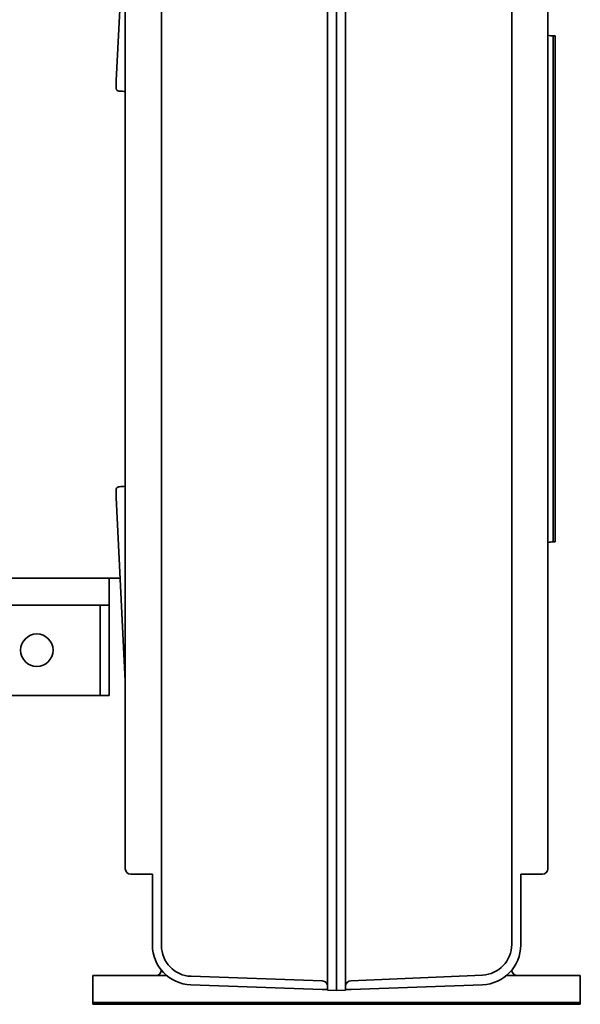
# Model space of a CAD drawing. Header units: millimetres. Extents: x 433 to 1247, y 168 to 1020.
# Tile 3 of 4: x 936 to 1247, y 168 to 713. Entities that reach past the tile are written whole.
import ezdxf

# ---------------------------------------------------------------- set-up
doc = ezdxf.new("R2010")
doc.units = ezdxf.units.MM
doc.header["$LTSCALE"] = 4
doc.layers.add('Krawędzie widoczne(ISO)', color=7, linetype='Continuous', lineweight=35, true_color=0x262659)

msp = doc.modelspace()

# ---------------------------------------------------------------- linework, layer by layer
at = {"layer": 'Krawędzie widoczne(ISO)'}
for p, q in [((995, 885.3), (995, 243.3)), ((1229, 885.3), (1229, 243.3)), ((1107, 873.02), (1107, 564.07)), ((1112, 873.13), (1112, 564.06)), ((1117, 564.07), (1117, 873.02)), ((1015, 565.27), (1015, 856.47)), ((1209, 856), (1209, 565.3)), ((995, 781.53), (989.97, 679.71)), ((1231.9, 424.3), (1231.9, 704.3)), ((1232, 704.2), (1231.9, 704.3)), ((1232, 424.3), (1232, 704.3)), ((1232, 704.3), (1233, 704.3)), ((1233, 704.3), (1233, 424.3)), ((1015, 297.19), (1015, 565.27)), ((1107, 564.07), (1107, 278.95)), ((1112, 564.06), (1112, 278.82)), ((1117, 278.95), (1117, 564.07)), ((1209, 565.3), (1209, 297.71)), ((989.97, 448.84), (995, 347.08)), ((1232, 424.4), (1231.9, 424.3)), ((1232, 424.3), (1233, 424.3)), ((433, 404.24), (992.17, 404.24)), ((986, 404.24), (986, 399.3)), ((986, 389.3), (986, 399.3)), ((566, 389.3), (986, 389.3)), ((981, 389.3), (981, 383.19)), ((986, 389.3), (986, 383.19)), ((981, 373.26), (981, 383.19)), ((986, 383.19), (986, 373.26)), ((981, 373.26), (981, 339.37)), ((986, 373.26), (986, 339.37)), ((981, 339.3), (571, 339.3)), ((981, 339.3), (981, 339.37)), ((981, 339.3), (986, 339.3)), ((986, 339.37), (986, 339.3)), ((1015, 200.79), (1015, 297.19)), ((1209, 297.71), (1209, 201.49)), ((1107, 278.95), (1107, 176.16)), ((1112, 278.82), (1112, 175.98)), ((1117, 176.16), (1117, 278.95)), ((1010, 240.3), (998, 240.3)), ((1010, 240.4), (1010, 237.4)), ((1214, 237.4), (1214, 240.4)), ((1226, 240.3), (1214, 240.3)), ((1010, 201.11), (1010, 237.4)), ((1214, 237.4), (1214, 201.11)), ((1017.8, 184.3), (977, 184.3)), ((977, 184.3), (977, 169.3)), ((1031.4, 183.8), (1104.1, 181.26)), ((1192.74, 184.51), (1119.87, 181.32)), ((1247, 184.3), (1206.19, 184.3)), ((1247, 184.3), (1247, 169.3)), ((1104, 176.58), (1031.23, 179.12)), ((1104, 176.58), (1107, 176.48)), ((1107, 176.16), (1112, 175.98)), ((1117, 176.16), (1112, 175.98)), ((1117, 176.48), (1120, 176.58)), ((1192.77, 179.12), (1120, 176.58)), ((977.1, 169.3), (977, 169.2)), ((1247, 169.3), (977, 169.3)), ((1247, 169.2), (977, 169.2)), ((977, 169.2), (977, 168.3)), ((1246.9, 169.3), (1247, 169.2)), ((1247, 169.2), (1247, 168.3)), ((1247, 168.3), (977, 168.3))]:
    msp.add_line(p, q, dxfattribs=at)
msp.add_circle((946, 364.3), 9, dxfattribs=at)
for centre, radius, start, end in [((1232, 714.3), 10, 252.5424, 269.427), ((1232, 414.3), 10, 90.573, 107.4576), ((998, 243.3), 3, 180, 270), ((1226, 243.3), 3, 270, 0), ((1032, 201.11), 22, 180, 268), ((1032, 200.79), 17, 180, 268), ((1192, 201.49), 17, 272.5, 0), ((1192, 201.11), 22, 272, 0), ((1012, 187.3), 3, 270, 357.0872), ((1212, 187.3), 3, 182.9128, 270), ((1104, 178.26), 3, 0, 88), ((1120, 178.33), 3, 92.5, 180)]:
    msp.add_arc(centre, radius, start, end, dxfattribs=at)
for centre, major_axis, ratio, start_param, end_param in [((984.38, 564.24), (3.95, 160), 0.024678, 5.479172, 5.518766), ((928.24, 564.24), (1829.92, -113.22), 0.061779, 1.538132, 1.539884), ((984.38, 564.24), (3.95, -160), 0.024678, 0.764991, 0.804585), ((927.2, 564.24), (-1829.92, -113.22), 0.061779, 1.602281, 1.604031)]:
    msp.add_ellipse(centre, major_axis=major_axis, ratio=ratio, start_param=start_param, end_param=end_param, dxfattribs=at)
for points in [[(989.97, 679.71), (989.97, 679.69), (989.97, 679.67), (989.97, 679.66)], [(989.97, 448.88), (989.97, 448.87), (989.97, 448.85), (989.97, 448.84)]]:
    msp.add_open_spline(points, degree=3, dxfattribs=at)
for points, knots in [([(989.97, 675.18), (989.97, 675), (990.02, 674.81), (990.22, 674.45), (990.38, 674.29), (990.73, 674.03), (990.96, 673.92), (991.39, 673.78), (991.59, 673.75), (991.79, 673.74)], [0.9044888, 0.9044888, 0.9044888, 0.9044888, 0.979832, 0.979832, 1.0551752, 1.0551752, 1.1305325, 1.1305325, 1.1886681, 1.1886681, 1.1886681, 1.1886681]), ([(991.8, 454.81), (991.6, 454.8), (991.4, 454.76), (990.96, 454.63), (990.73, 454.52), (990.38, 454.26), (990.22, 454.1), (990.02, 453.74), (989.97, 453.55), (989.97, 453.36)], [0.0172217, 0.0172217, 0.0172217, 0.0172217, 0.0753571, 0.0753571, 0.1507143, 0.1507143, 0.2260578, 0.2260578, 0.3014014, 0.3014014, 0.3014014, 0.3014014])]:
    msp.add_open_spline(points, degree=3, knots=knots, dxfattribs=at)

doc.saveas('drawing.dxf')
